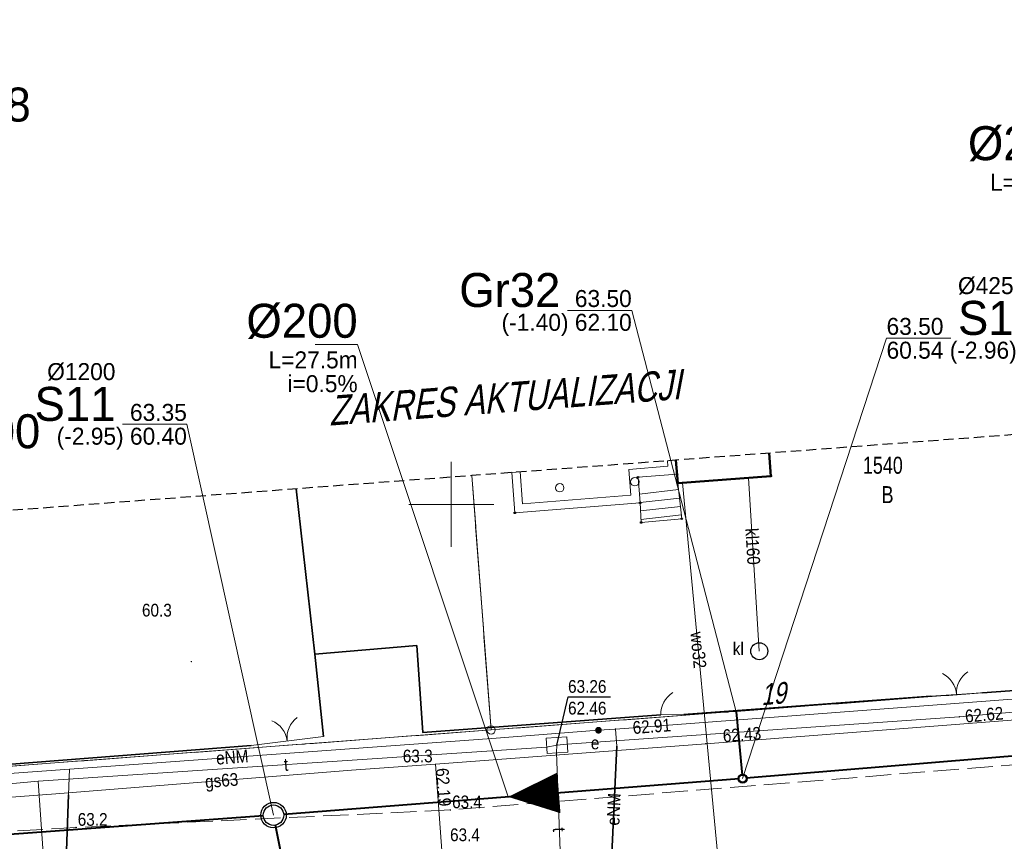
# Model space of a CAD drawing. Header units: metres. Extents: x 6473643 to 6474152, y 5887143 to 5887462.
# Tile 24 of 35: x 6473925 to 6473983, y 5887330 to 5887379. Entities that reach past the tile are written whole.
import ezdxf
from ezdxf.enums import TextEntityAlignment as Align

# ---------------------------------------------------------------- set-up
doc = ezdxf.new("R2010")
doc.units = ezdxf.units.M
doc.header["$MEASUREMENT"] = 0
for name, pattern in [('0.5_0.5', [1, 0.5, -0.5]), ('1.5_0.5', [2, 1.5, -0.5]), ('2', [0.9, 0.6, -0.3]), ('219-500', [0]), ('otob_500', [0]), ('otof_500', [0])]:
    doc.linetypes.add(name, pattern=pattern)
doc.layers.get('0').update_dxf_attribs({"color": 2, "linetype": 'CONTINUOUS', "lineweight": 5})
for name, color, linetype in [('202-punkt graniczny', 7, 'CONTINUOUS'), ('210-oznaczenie konturu użytku gruntowego', 7, 'CONTINUOUS'), ('211-numer działki ewidencyjnej', 7, 'CONTINUOUS'), ('217-kontur klasyfikacyjny', 7, 'CONTINUOUS'), ('218-kontur użytku gruntowego', 7, 'CONTINUOUS'), ('219-działka ewidencyjna', 7, 'CONTINUOUS'), ('238-Punkt adresowy budynku', 7, 'CONTINUOUS'), ('311-podpora', 7, 'CONTINUOUS'), ('312-budynek ewidencyjny', 7, 'CONTINUOUS'), ('352-schody', 7, 'CONTINUOUS'), ('995-Tekst dodatkowy duży', 7, 'CONTINUOUS'), ('brama', 7, 'CONTINUOUS'), ('elektroenergetyczne urządzenie techniczne', 7, 'CONTINUOUS'), ('elektroenergetyczne urządzenie techniczne-Atr17', 7, 'CONTINUOUS'), ('furtka', 7, 'CONTINUOUS'), ('jezdnia', 7, 'CONTINUOUS'), ('komora podziemna', 7, 'CONTINUOUS'), ('obudowa ochronna przewodu', 7, 'CONTINUOUS'), ('ogrodzenie trwałe', 7, 'CONTINUOUS'), ('osadnik  szambo', 7, 'CONTINUOUS'), ('osadnik  szambo-Atr17', 7, 'CONTINUOUS'), ('pikieta naturalna', 7, 'CONTINUOUS'), ('pikieta naturalna-Atr2', 7, 'CONTINUOUS'), ('przewód elektroenergetyczny podziemny', 7, 'CONTINUOUS'), ('przewód elektroenergetyczny podziemny-Atr1', 7, 'CONTINUOUS'), ('przewód gazowy', 7, 'CONTINUOUS'), ('przewód gazowy-Atr1', 7, 'CONTINUOUS'), ('przewód kanalizacyjny', 7, 'CONTINUOUS'), ('przewód kanalizacyjny-Atr1', 7, 'CONTINUOUS'), ('przewód telekomunikacyjny podziemny', 7, 'CONTINUOUS'), ('przewód telekomunikacyjny podziemny-Atr1', 7, 'CONTINUOUS'), ('przewód wodociągowy', 7, 'CONTINUOUS'), ('przewód wodociągowy-Atr1', 7, 'CONTINUOUS'), ('Punkt budynku', 7, 'CONTINUOUS'), ('rzedna', 7, 'CONTINUOUS'), ('rzedna-Atr2', 7, 'CONTINUOUS'), ('rzedna-Atr3', 7, 'CONTINUOUS'), ('SJ_16_Liczby', 7, 'CONTINUOUS'), ('SJ_27_Wymiary', 7, 'CONTINUOUS'), ('SJ_5_Węzły_1', 7, 'CONTINUOUS'), ('taras', 7, 'CONTINUOUS'), ('Wstawianie ramki sekcyjnej z opisem', 7, 'CONTINUOUS'), ('Zakres', 7, 'CONTINUOUS')]:
    doc.layers.add(name, color=color, linetype=linetype)
for name, color, linetype, lineweight in [('SJ_19_Opis_Pz_1', 7, 'CONTINUOUS', 20), ('SJ_26_Teksty', 7, 'CONTINUOUS', 20), ('SJ_28_Linie_odn', 7, 'CONTINUOUS', 20), ('SJ_8_KS_GRAWITA_1', 34, 'CONTINUOUS', 40), ('SJ_8_KS_PRZYŁĄCZA', 40, 'CONTINUOUS', 40)]:
    doc.layers.add(name, color=color, linetype=linetype, lineweight=lineweight)
doc.styles.add('OPISOWY', font='GOTHIC.TTF')
doc.styles.get("Standard").update_dxf_attribs({"font": 'Working1250', "width": 0.75})
doc.linetypes.add('902-500', pattern='A,3.75,0,[1,ksztalty.shx,S=0.5,R=0,X=0,Y=0],3.75', length=7.5)

# ---------------------------------------------------------------- blocks, each defined once
blk = doc.blocks.new('311')
at = {"color": 0, "linetype": 'Continuous', "lineweight": 0}
blk.add_circle((0, 0), 0.25, dxfattribs=at)
blk = doc.blocks.new('PUNKTBUD')
at = {"color": 0}
blk.add_circle((0, 0), 0.045, dxfattribs=at)
blk = doc.blocks.new('202')
at = {"color": 0, "linetype": 'Continuous', "lineweight": 0}
blk.add_circle((0, 0), 0.25, dxfattribs=at)
blk = doc.blocks.new('PW01')
at = {"linetype": 'Continuous', "lineweight": 13}
h = blk.add_hatch(color=0, dxfattribs=at)
edge = h.paths.add_edge_path()
edge.add_arc((0, 0), 0.045, 0, 360)
blk = doc.blocks.new('US25')
at = {"linetype": 'Continuous', "lineweight": 0}
h = blk.add_hatch(color=0, dxfattribs=at)
edge = h.paths.add_edge_path()
edge.add_arc((0, 0), 0.2, 0, 360)
blk = doc.blocks.new('SUKM')
at = {"color": 0, "linetype": 'Continuous'}
blk.add_circle((0, 0), 0.5, dxfattribs=at)
blk = doc.blocks.new('OK02')
at = {"color": 0, "linetype": 'Continuous', "lineweight": 0}
for centre, start, end in [((-1.5, 0), 0, 60), ((1.5, 0), 120, 180)]:
    blk.add_arc(centre, 1.5, start, end, dxfattribs=at)
blk = doc.blocks.new('OK04')
at = {"color": 0, "linetype": 'Continuous', "lineweight": 0}
blk.add_arc((1.5, 0.001), 1.5, 120, 180, dxfattribs=at)

msp = doc.modelspace()

# ---------------------------------------------------------------- linework, layer by layer
at = {"layer": '217-kontur klasyfikacyjny', "color": 3, "linetype": '1.5_0.5', "lineweight": 18, "flags": 128}
for points in [[(6473952.34, 5887336.73), (6473951.211, 5887351.69)], [(6473907.49, 5887333.34), (6473952.34, 5887336.73)]]:
    msp.add_lwpolyline(points, dxfattribs=at)
at = {"layer": '218-kontur użytku gruntowego', "color": 3, "linetype": '0.5_0.5', "lineweight": 18, "flags": 128}
for points in [[(6473951.211, 5887351.69), (6473952.34, 5887336.73)], [(6473952.34, 5887336.73), (6473951.211, 5887351.69)], [(6473952.34, 5887336.73), (6473984.24, 5887339.14)], [(6473984.24, 5887339.14), (6473952.34, 5887336.73)], [(6473907.49, 5887333.34), (6473952.34, 5887336.73)], [(6473952.34, 5887336.73), (6473907.49, 5887333.34)]]:
    msp.add_lwpolyline(points, dxfattribs=at)
at = {"layer": '219-działka ewidencyjna', "color": 7, "linetype": '219-500', "lineweight": 18, "flags": 128}
for points in [[(6473952.34, 5887336.73), (6473951.211, 5887351.69)], [(6473984.24, 5887339.14), (6473952.34, 5887336.73)], [(6473907.49, 5887333.34), (6473952.34, 5887336.73)]]:
    msp.add_lwpolyline(points, dxfattribs=at)
at = {"layer": '312-budynek ewidencyjny', "color": 7, "linetype": 'Continuous', "lineweight": 50, "flags": 128}
for points in [[(6473968.694, 5887353.011), (6473968.8, 5887351.66)], [(6473963.32, 5887351.24), (6473963.218, 5887352.597)], [(6473968.8, 5887351.66), (6473963.32, 5887351.24)]]:
    msp.add_lwpolyline(points, dxfattribs=at)
at = {"layer": '352-schody', "color": 7, "linetype": 'Continuous', "lineweight": 18, "flags": 128}
msp.add_lwpolyline([(6473961.11, 5887350.09), (6473960.99, 5887351.6), (6473963.28, 5887351.78), (6473963.32, 5887351.24), (6473963.56, 5887349.15), (6473961.17, 5887348.93)], close=True, dxfattribs=at)
msp.add_lwpolyline([(6473961.11, 5887350.09), (6473960.99, 5887351.6), (6473963.28, 5887351.78), (6473963.32, 5887351.24), (6473963.56, 5887349.15), (6473961.17, 5887348.93)], close=True, dxfattribs=at)
for points in [[(6473963.362, 5887350.869), (6473961.069, 5887350.608)], [(6473963.42, 5887350.372), (6473961.108, 5887350.109)], [(6473963.477, 5887349.875), (6473961.135, 5887349.609)], [(6473963.534, 5887349.379), (6473961.161, 5887349.109)]]:
    msp.add_lwpolyline(points, dxfattribs=at)
at = {"layer": 'brama', "color": 7, "linetype": 'otob_500', "lineweight": 18, "flags": 128}
for points in [[(6473978.19, 5887338.71), (6473981.25, 5887338.91)], [(6473978.19, 5887338.71), (6473981.25, 5887338.91)], [(6473938.23, 5887335.81), (6473942.48, 5887336.35)]]:
    msp.add_lwpolyline(points, dxfattribs=at)
at = {"layer": 'furtka', "color": 7, "linetype": 'otof_500', "lineweight": 18, "flags": 128}
msp.add_lwpolyline([(6473962.32, 5887337.61), (6473963.68, 5887337.64)], dxfattribs=at)
msp.add_lwpolyline([(6473962.32, 5887337.61), (6473963.68, 5887337.64)], dxfattribs=at)
at = {"layer": 'jezdnia', "color": 7, "linetype": '1.5_0.5', "lineweight": 18, "flags": 128}
msp.add_lwpolyline([(6473796.48, 5887317.98), (6473796.89, 5887313.95), (6473779.68, 5887310.45), (6473779.77, 5887309.16), (6473806.66, 5887313.71), (6473832.89, 5887317.8), (6473864.02, 5887321.27), (6473904.53, 5887324.33), (6473928.18, 5887325.77), (6473950.3, 5887326.96), (6473984.93, 5887329.56), (6474007.77, 5887330.78), (6474030.98, 5887332.22), (6474030.08, 5887338.4), (6474006.87, 5887336.63), (6473984.87, 5887334.82), (6473949.95, 5887332.02), (6473927.93, 5887330.99), (6473907.04, 5887329.82), (6473904.44, 5887329.67), (6473888.36, 5887328.43), (6473885.84, 5887328.17), (6473863.78, 5887325.93), (6473832.45, 5887322.41), (6473805.67, 5887319.05)], close=True, dxfattribs=at)
at = {"layer": 'komora podziemna', "color": 30, "linetype": 'Continuous', "lineweight": 18, "flags": 128}
msp.add_lwpolyline([(6473956.79, 5887336.33), (6473956.85, 5887335.43), (6473955.64, 5887335.35), (6473955.58, 5887336.25)], close=True, dxfattribs=at)
at = {"layer": 'obudowa ochronna przewodu', "color": 7, "linetype": 'Continuous', "lineweight": 35, "flags": 128}
for points in [[(6473959.3, 5887326.48), (6473959.73, 5887335.78)], [(6473927.49, 5887332.91), (6473927.21, 5887325.24)]]:
    msp.add_lwpolyline(points, dxfattribs=at)
at = {"layer": 'ogrodzenie trwałe', "color": 7, "linetype": '902-500', "lineweight": 35, "flags": 128}
for points in [[(6473938.23, 5887335.81), (6473909.52, 5887333.57), (6473907.41, 5887333.54), (6473899.74, 5887340.49), (6473897.37, 5887361.02), (6473895.45, 5887377.31)], [(6473942.48, 5887336.35), (6473941.97, 5887341.19), (6473940.888, 5887350.909)], [(6473941.97, 5887341.19), (6473947.97, 5887341.69), (6473948.32, 5887336.58), (6473962.32, 5887337.61)], [(6473941.97, 5887341.19), (6473947.97, 5887341.69), (6473948.32, 5887336.58), (6473962.32, 5887337.61)], [(6473981.25, 5887338.91), (6473984.19, 5887339.13)], [(6473981.25, 5887338.91), (6473984.19, 5887339.13)], [(6473963.68, 5887337.64), (6473978.19, 5887338.71)], [(6473963.68, 5887337.64), (6473978.19, 5887338.71)]]:
    msp.add_lwpolyline(points, dxfattribs=at)
at = {"layer": 'przewód elektroenergetyczny podziemny', "color": 1, "linetype": 'Continuous', "lineweight": 18, "flags": 128}
for points in [[(6473831.86, 5887325.27), (6473863.26, 5887329.49), (6473877.21, 5887330.55), (6473884.59, 5887331.11), (6473884.93, 5887331.29), (6473891.12, 5887338.76), (6473891.06, 5887339.46), (6473889.26, 5887360.23), (6473896.41, 5887360.96), (6473899.22, 5887339.71), (6473899.4, 5887339.38), (6473907.17, 5887332.95), (6473927.54, 5887334.43), (6473952.38, 5887336.23), (6473958.66, 5887336.71), (6473959.66, 5887336.78), (6473984.28, 5887338.64)], [(6473959.66, 5887336.78), (6473959.73, 5887335.78), (6473959.26, 5887325.58)], [(6473927.54, 5887334.43), (6473927.49, 5887332.91), (6473927.21, 5887325.24), (6473927.18, 5887324.34)]]:
    msp.add_lwpolyline(points, dxfattribs=at)
at = {"layer": 'przewód gazowy', "color": 40, "linetype": 'Continuous', "lineweight": 18, "flags": 128}
for points in [[(6473984.21, 5887337.4), (6473964.97, 5887335.92), (6473949.07, 5887334.71), (6473944.14, 5887334.37), (6473926.74, 5887332.98), (6473910.99, 5887331.8), (6473906.37, 5887331.45), (6473901.44, 5887335.69), (6473898.54, 5887338), (6473892.16, 5887337.26), (6473891.18, 5887337.08), (6473885.29, 5887329.9), (6473861.68, 5887327.94), (6473846.99, 5887325.96), (6473832.41, 5887323.89), (6473813.49, 5887321.38), (6473793.81, 5887317.53), (6473774.19, 5887313.65), (6473755.22, 5887310.09), (6473736.37, 5887306.36), (6473711.47, 5887301.26), (6473705.4, 5887306.39), (6473698.93, 5887306.14), (6473698.16, 5887306.12)], [(6473949.07, 5887334.71), (6473949.9, 5887323.48), (6473950.7, 5887322.81)]]:
    msp.add_lwpolyline(points, dxfattribs=at)
at = {"layer": 'przewód kanalizacyjny', "color": 34, "linetype": 'Continuous', "lineweight": 18, "flags": 128}
msp.add_lwpolyline([(6473967.49, 5887351.56), (6473968.12, 5887341.36)], dxfattribs=at)
at = {"layer": 'przewód telekomunikacyjny podziemny', "color": 30, "linetype": 'Continuous', "lineweight": 18, "flags": 128}
for points in [[(6473889.67, 5887414.94), (6473889.85, 5887414.6), (6473891.42, 5887401.06), (6473893.37, 5887383.19), (6473896.46, 5887355.96), (6473898.72, 5887338.34), (6473907.7, 5887332.05), (6473925.7, 5887333.72)], [(6473956.22, 5887335.84), (6473956.82, 5887335.9), (6473979.88, 5887337.5), (6473995.34, 5887338.84), (6474016.63, 5887340.55), (6474017.24, 5887340.59)], [(6473925.7, 5887333.72), (6473955.61, 5887335.72), (6473956.22, 5887335.84)], [(6473956.22, 5887335.84), (6473956.19, 5887335.4), (6473956.56, 5887325.43)], [(6473925.7, 5887333.72), (6473926.42, 5887323.55)]]:
    msp.add_lwpolyline(points, dxfattribs=at)
at = {"layer": 'przewód wodociągowy', "color": 5, "linetype": 'Continuous', "lineweight": 18, "flags": 128}
msp.add_lwpolyline([(6473965.86, 5887327.43), (6473963.61, 5887351.26)], dxfattribs=at)
at = {"layer": 'rzedna-Atr2', "color": 7, "flags": 128}
msp.add_lwpolyline([(6473956.22, 5887335.84), (6473956.87, 5887338.68), (6473959.375, 5887338.68)], dxfattribs=at)
at = {"layer": 'SJ_26_Teksty'}
for p, q in [((6473944.496, 5887359.399), (6473941.996, 5887359.399)), ((6473953.343, 5887332.792), (6473944.496, 5887359.399))]:
    msp.add_line(p, q, dxfattribs=at)
at = {"layer": 'SJ_28_Linie_odn'}
for points in [[(6473966.768, 5887337.796), (6473960.617, 5887361.408), (6473956.838, 5887361.408)], [(6473967.138, 5887333.866), (6473975.604, 5887359.768), (6473979.384, 5887359.768)], [(6473939.547, 5887331.717), (6473934.45, 5887354.709), (6473930.67, 5887354.709)]]:
    msp.add_lwpolyline(points, dxfattribs=at)
at = {"layer": 'SJ_5_Węzły_1'}
for centre, radius in [((6473967.138, 5887333.866), 0.266), ((6473967.138, 5887333.866), 0.212), ((6473939.547, 5887331.717), 0.75), ((6473939.547, 5887331.717), 0.6)]:
    msp.add_circle(centre, radius, dxfattribs=at)
at = {"layer": 'SJ_8_KS_GRAWITA_1'}
for p, q in [((6474006.946, 5887337.202), (6473967.35, 5887333.884)), ((6473966.926, 5887333.849), (6473940.145, 5887331.764)), ((6473938.949, 5887331.673), (6473896.734, 5887328.591)), ((6473943.013, 5887314.449), (6473939.665, 5887331.129))]:
    msp.add_line(p, q, dxfattribs=at)
msp.add_lwpolyline([(6473953.343, 5887332.792, 0, 2.4, 0), (6473956.333, 5887333.025, 0, 2.4, 0)], format="xyseb", dxfattribs=at)
at = {"layer": 'SJ_8_KS_PRZYŁĄCZA'}
msp.add_line((6473966.768, 5887337.796), (6473967.118, 5887334.078), dxfattribs=at)
at = {"layer": 'taras', "color": 0, "lineweight": 18}
for p, q in [((6473962.719, 5887352.559), (6473962.969, 5887352.578)), ((6473962.719, 5887352.559), (6473962.744, 5887352.239)), ((6473963.218, 5887352.597), (6473962.969, 5887352.578)), ((6473963.218, 5887352.597), (6473963.28, 5887351.78)), ((6473953.558, 5887351.867), (6473953.807, 5887351.886)), ((6473953.74, 5887349.5), (6473953.558, 5887351.867)), ((6473954.057, 5887351.906), (6473953.807, 5887351.886)), ((6473954.2, 5887350.038), (6473954.057, 5887351.906)), ((6473962.744, 5887352.239), (6473960.452, 5887352.059)), ((6473960.452, 5887352.059), (6473960.572, 5887350.549)), ((6473963.28, 5887351.78), (6473960.99, 5887351.6)), ((6473960.99, 5887351.6), (6473961.11, 5887350.09)), ((6473960.572, 5887350.549), (6473954.2, 5887350.038)), ((6473961.11, 5887350.09), (6473953.74, 5887349.5))]:
    msp.add_line(p, q, dxfattribs=at)
at = {"layer": 'Wstawianie ramki sekcyjnej z opisem', "color": 7, "linetype": 'Continuous', "lineweight": 13, "flags": 128}
for points in [[(6473950, 5887347.5), (6473950, 5887352.5)], [(6473947.5, 5887350), (6473952.5, 5887350)]]:
    msp.add_lwpolyline(points, dxfattribs=at)
at = {"layer": 'Zakres', "color": 5, "linetype": '2', "lineweight": 25, "flags": 128}
msp.add_lwpolyline([(6473676.81, 5887213.41), (6473667.74, 5887202.78), (6473659.01, 5887210.45), (6473646.22, 5887197.22), (6473711.04, 5887142.9), (6473724.09, 5887158.77), (6473713.27, 5887167.89), (6473715.19, 5887174.47), (6473715.74, 5887184.78), (6473715.02, 5887190.22), (6473713.69, 5887194.31), (6473713.69, 5887194.33), (6473711.51, 5887200.99), (6473711.05, 5887203.97), (6473710.6, 5887215.32), (6473712.4, 5887257.5), (6473712.5, 5887259.36), (6473715.25, 5887262.64), (6473716.97, 5887268.72), (6473717.54, 5887277.85), (6473718.7, 5887278.96), (6473734.03, 5887282.03), (6473761.49, 5887287.53), (6473786, 5887292.44), (6473816.32, 5887298.52), (6473820.72, 5887299.06), (6473856.75, 5887303.47), (6473865.02, 5887304.48), (6473879.04, 5887305.39), (6473905.86, 5887307.1), (6473929.16, 5887308.6), (6473952.76, 5887310.13), (6474012.11, 5887313.94), (6474012.19, 5887313.95), (6474034, 5887315.47), (6474034.15, 5887315.48), (6474067.2, 5887318.1), (6474070.83, 5887312.27), (6474109.78, 5887315.84), (6474119.74, 5887323.71), (6474125.77, 5887325.76), (6474130.41, 5887330.13), (6474132.82, 5887336.03), (6474132.55, 5887342.4), (6474129.75, 5887353.12), (6474127.58, 5887357.86), (6474123.91, 5887361.57), (6474119.19, 5887363.8), (6474113.99, 5887364.28), (6474112.58, 5887364.16), (6474098.55, 5887363.03), (6474089.61, 5887362.31), (6474048.91, 5887359.22), (6474048.87, 5887359.21), (6474015.96, 5887356.62), (6474003.54, 5887355.64), (6473983.11, 5887354.1), (6473951.21, 5887351.69), (6473913.79, 5887348.86), (6473912.21, 5887362.74), (6473912.21, 5887362.79), (6473909.47, 5887386.25), (6473908.51, 5887394.39), (6473921.49, 5887396.5), (6473947.61, 5887400.73), (6473971.66, 5887401.95), (6473989.34, 5887403.75), (6473994.99, 5887406.17), (6473999.9, 5887409.71), (6474003.01, 5887414.9), (6474003.81, 5887420.89), (6474002.18, 5887426.72), (6473998.38, 5887431.43), (6473993.03, 5887434.25), (6473960.42, 5887443.72), (6473954.98, 5887444.27), (6473941.62, 5887443.14), (6473941.16, 5887443.09), (6473938.74, 5887442.81), (6473932.71, 5887440.75), (6473928.97, 5887437.22), (6473827.76, 5887420.81), (6473827.74, 5887420.8), (6473818.01, 5887419.22), (6473821.59, 5887430.98), (6473827.8, 5887454.06), (6473804.74, 5887461.63), (6473793.55, 5887426.22), (6473796.12, 5887415.68), (6473722.82, 5887403.78), (6473688.63, 5887399.87), (6473687.59, 5887392.13), (6473687.54, 5887391.78), (6473687.03, 5887387.21), (6473674.53, 5887374.58), (6473675.94, 5887343.54), (6473681.38, 5887331.77), (6473680.33, 5887310.02), (6473679.31, 5887290.85), (6473677.82, 5887267.61), (6473677.79, 5887266.94), (6473677.55, 5887254.53), (6473677.46, 5887250.52), (6473677.46, 5887250.48), (6473677.12, 5887232.81), (6473677.12, 5887232.77), (6473676.91, 5887220.36), (6473676.91, 5887220.34), (6473676.81, 5887213.91)], close=True, dxfattribs=at)

# ---------------------------------------------------------------- block references
at = {"layer": '202-punkt graniczny', "color": 7, "linetype": 'Continuous', "lineweight": 18}
msp.add_blockref('202', (6473952.34, 5887336.73), dxfattribs=at)
at = {"layer": '311-podpora', "color": 7, "linetype": 'Continuous', "lineweight": 18}
for p in [(6473956.38, 5887350.98), (6473960.8, 5887351.33)]:
    msp.add_blockref('311', p, dxfattribs=at)
at = {"layer": 'brama', "color": 7, "linetype": 'Continuous', "lineweight": 18}
for p, rotation in [((6473979.72, 5887338.81), 3.740000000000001), ((6473979.72, 5887338.81), 3.740000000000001), ((6473940.355, 5887336.08), 7.240999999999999)]:
    msp.add_blockref('OK02', p, dxfattribs=dict(at, rotation=rotation))
at = {"layer": 'elektroenergetyczne urządzenie techniczne', "color": 1, "linetype": 'Continuous', "lineweight": 18}
msp.add_blockref('US25', (6473958.66, 5887336.71), dxfattribs=at)
at = {"layer": 'furtka', "color": 7, "linetype": 'Continuous', "lineweight": 18, "rotation": 1.264}
msp.add_blockref('OK04', (6473962.32, 5887337.61), dxfattribs=at)
msp.add_blockref('OK04', (6473962.32, 5887337.61), dxfattribs=at)
at = {"layer": 'osadnik  szambo', "color": 34, "linetype": 'Continuous', "lineweight": 18}
msp.add_blockref('SUKM', (6473968.12, 5887341.36), dxfattribs=at)
at = {"layer": 'pikieta naturalna', "color": 7, "linetype": 'Continuous', "lineweight": 13}
for p in [(6473934.71, 5887340.75), (6473949.07, 5887334.71), (6473949.95, 5887332.02), (6473927.93, 5887330.99)]:
    msp.add_blockref('PW01', p, dxfattribs=at)
at = {"layer": 'Punkt budynku', "color": 5, "linetype": 'Continuous', "lineweight": 18}
for p in [(6473963.28, 5887351.78), (6473968.8, 5887351.66), (6473960.99, 5887351.6), (6473963.32, 5887351.24), (6473961.11, 5887350.09), (6473953.74, 5887349.5), (6473961.17, 5887348.93), (6473963.56, 5887349.15)]:
    msp.add_blockref('PUNKTBUD', p, dxfattribs=at)
at = {"layer": 'rzedna', "color": 7, "linetype": 'Continuous', "lineweight": 18}
for p in [(6473979.88, 5887337.5), (6473959.66, 5887336.78), (6473956.22, 5887335.84), (6473964.97, 5887335.92), (6473949.07, 5887334.71)]:
    msp.add_blockref('PW01', p, dxfattribs=at)

# ---------------------------------------------------------------- texts
at = {"layer": '210-oznaczenie konturu użytku gruntowego', "color": 3, "linetype": 'Continuous', "lineweight": 18, "width": 0.79}
msp.add_text('B', height=1, dxfattribs=at).set_placement((6473975.31, 5887350.07))
at = {"layer": '211-numer działki ewidencyjnej', "color": 7, "linetype": 'Continuous', "lineweight": 18, "width": 0.79}
msp.add_text('1540', height=1, dxfattribs=at).set_placement((6473974.21, 5887351.8))
at = {"layer": '238-Punkt adresowy budynku', "color": 7, "linetype": 'Continuous', "lineweight": 25, "oblique": 15, "width": 0.79}
msp.add_text('19', height=1.25, rotation=5.111, dxfattribs=at).set_placement((6473968.98, 5887338.24), align=Align.CENTER)
at = {"layer": '995-Tekst dodatkowy duży', "color": 5, "linetype": 'Continuous', "lineweight": 35, "oblique": 15, "width": 0.79}
msp.add_text('ZAKRES AKTUALIZACJI', height=1.75, rotation=4.325, dxfattribs=at).set_placement((6473942.85, 5887354.63))
at = {"layer": 'elektroenergetyczne urządzenie techniczne-Atr17', "color": 1, "width": 0.9}
msp.add_text('e', height=0.75, dxfattribs=at).set_placement((6473958.21, 5887335.59))
at = {"layer": 'osadnik  szambo-Atr17', "color": 34, "width": 0.9}
msp.add_text('kl', height=0.75, dxfattribs=at).set_placement((6473966.56, 5887341.13))
at = {"layer": 'pikieta naturalna-Atr2', "color": 7, "width": 0.9}
for s, p in [('60.3', (6473931.81, 5887343.4)), ('63.3', (6473947.15, 5887334.82)), ('63.4', (6473950.05, 5887332.12)), ('63.2', (6473928.03, 5887331.09))]:
    msp.add_text(s, height=0.75, dxfattribs=at).set_placement(p)
msp.add_text('63.4', height=0.75, dxfattribs=at).set_placement((6473949.93, 5887329.96), align=Align.BOTTOM_LEFT)
msp.add_text('63.4', height=0.75, dxfattribs=at).set_placement((6473949.93, 5887329.96), align=Align.BOTTOM_LEFT)
at = {"layer": 'przewód elektroenergetyczny podziemny-Atr1', "color": 1, "width": 0.9}
for rotation, p in [(4.144, (6473936.17, 5887335.06)), (87.362, (6473959.51, 5887331.11))]:
    msp.add_text('eNM', height=0.75, rotation=rotation, dxfattribs=at).set_placement(p, align=Align.MIDDLE_LEFT)
at = {"layer": 'przewód gazowy-Atr1', "color": 40, "width": 0.9}
msp.add_text('gs63', height=0.75, rotation=4.567, dxfattribs=at).set_placement((6473935.52, 5887333.68), align=Align.MIDDLE_LEFT)
at = {"layer": 'przewód kanalizacyjny-Atr1', "color": 34, "width": 0.9}
msp.add_text('kl160', height=0.75, rotation=273.534, dxfattribs=at).set_placement((6473967.67, 5887348.6), align=Align.MIDDLE_LEFT)
at = {"layer": 'przewód telekomunikacyjny podziemny-Atr1', "color": 30, "width": 0.9}
for rotation, p in [(3.825, (6473940.16, 5887334.69)), (272.125, (6473956.35, 5887330.99))]:
    msp.add_text('t', height=0.75, rotation=rotation, dxfattribs=at).set_placement(p, align=Align.MIDDLE_LEFT)
at = {"layer": 'przewód wodociągowy-Atr1', "color": 5, "width": 0.9}
msp.add_text('wo32', height=0.75, rotation=275.396, dxfattribs=at).set_placement((6473964.44, 5887342.5), align=Align.MIDDLE_LEFT)
at = {"layer": 'rzedna-Atr2', "color": 7, "width": 0.9}
msp.add_text('63.26', height=0.75, dxfattribs=at).set_placement((6473956.87, 5887338.688), align=Align.BOTTOM_LEFT)
for s, rotation, p in [('62.62', 4.953, (6473980.22, 5887337.53)), ('62.91', 4.32, (6473960.67, 5887336.86))]:
    msp.add_text(s, height=0.75, rotation=rotation, dxfattribs=at).set_placement(p, align=Align.MIDDLE_LEFT)
for s, rotation, p in [('62.43', 4.399, (6473966, 5887336)), ('62.19', 274.227, (6473949.09, 5887334.46))]:
    msp.add_text(s, height=0.75, rotation=rotation, dxfattribs=at).set_placement(p)
at = {"layer": 'rzedna-Atr3', "color": 7, "width": 0.9}
msp.add_text('62.46', height=0.75, dxfattribs=at).set_placement((6473956.87, 5887337.412), align=Align.BOTTOM_LEFT)
at = {"layer": 'SJ_16_Liczby', "style": 'OPISOWY'}
for s, p in [('L=40.0m', (6473986.933, 5887368.445)), ('L=27.5m', (6473944.496, 5887357.999)), ('i=0.5%', (6473944.496, 5887356.599))]:
    msp.add_text(s, height=1, dxfattribs=at).set_placement(p, align=Align.RIGHT)
at = {"layer": 'SJ_19_Opis_Pz_1', "style": 'OPISOWY'}
for s, height, p in [('Gr28', 2, (6473919.324, 5887372.517)), ('%%C425', 1, (6473979.804, 5887362.368)), ('S12', 2, (6473979.804, 5887359.968))]:
    msp.add_text(s, height=height, dxfattribs=at).set_placement(p)
for s, height, p in [('Gr32', 2, (6473956.418, 5887361.608)), ('%%C1200', 1, (6473930.25, 5887357.309)), ('S11', 2, (6473930.25, 5887354.909))]:
    msp.add_text(s, height=height, dxfattribs=at).set_placement(p, align=Align.RIGHT)
at = {"layer": 'SJ_26_Teksty', "style": 'OPISOWY'}
for s, p in [('63.50', (6473960.617, 5887361.608)), ('(-1.40) 62.10', (6473960.617, 5887360.208)), ('63.35', (6473934.45, 5887354.909)), ('(-2.95) 60.40', (6473934.45, 5887353.509))]:
    msp.add_text(s, height=1, dxfattribs=at).set_placement(p, align=Align.RIGHT)
for s, p in [('63.50', (6473975.604, 5887359.968)), ('60.54 (-2.96)', (6473975.604, 5887358.568))]:
    msp.add_text(s, height=1, dxfattribs=at).set_placement(p)
at = {"layer": 'SJ_27_Wymiary', "style": 'OPISOWY'}
for p in [(6473986.933, 5887370.245), (6473944.496, 5887359.799)]:
    msp.add_text('%%C200', height=2, dxfattribs=at).set_placement(p, align=Align.RIGHT)
msp.add_text('%%C200', height=2, dxfattribs=at).set_placement((6473919.287, 5887353.298))

doc.saveas('drawing.dxf')
